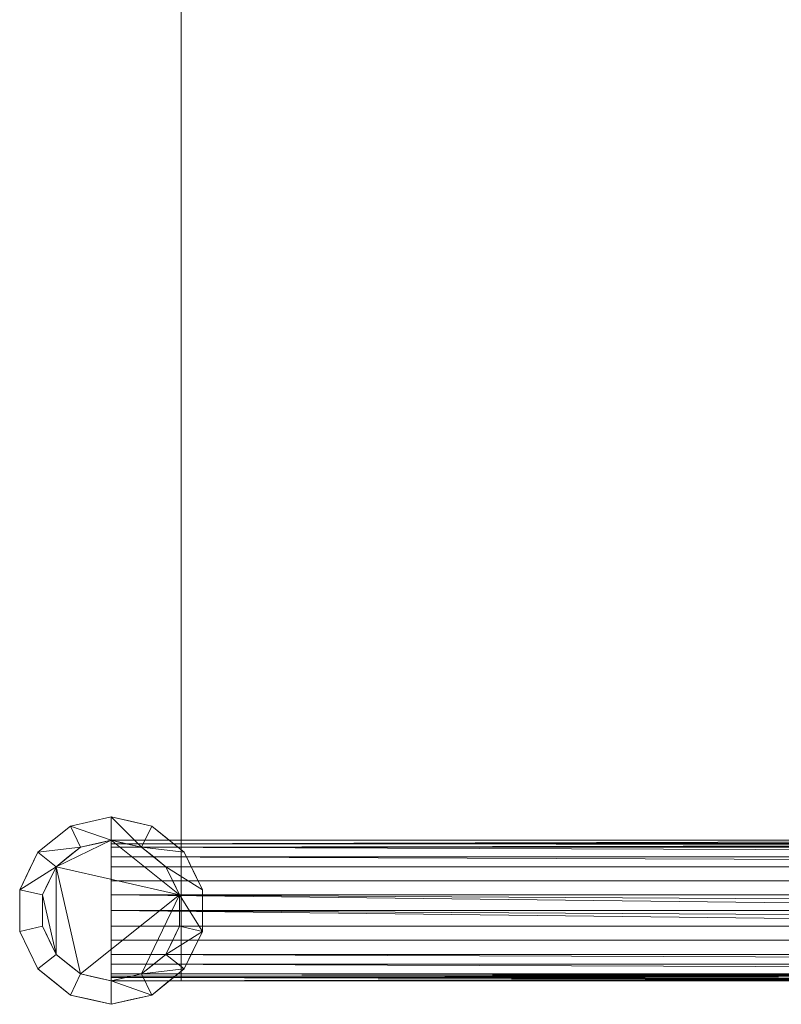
# Model space of a CAD drawing. Header units: inches. Extents: x -774 to 289, y -440 to 407.
# Tile 22 of 256: x 152 to 160, y -112 to -101. Entities that reach past the tile are written whole.
import ezdxf

# ---------------------------------------------------------------- set-up
doc = ezdxf.new("R2010")
doc.units = ezdxf.units.IN
doc.header["$MEASUREMENT"] = 0
doc.layers.add('L-SITE', color=91, linetype='Continuous', lineweight=9)

# ---------------------------------------------------------------- blocks, each defined once
blk = doc.blocks.new('Scaffolding - 84 x 30 x 96-328095-_3D_')
at = {"layer": 'L-SITE'}
mesh = blk.add_polyface(dxfattribs=at)
corners = [(40.25, -14.25, 96), (40.349, -14.684, 96), (40.627, -15.032, 96), (41.027, -15.225, 96), (41.473, -15.225, 96), (41.873, -15.032, 96), (42.151, -14.684, 96), (42.25, -14.25, 96), (42.151, -13.816, 96), (41.873, -13.468, 96), (41.473, -13.275, 96), (41.027, -13.275, 96), (40.627, -13.468, 96), (40.349, -13.816, 96), (40.5, -14.25, 96), (40.574, -13.925, 96), (40.782, -13.664, 96), (41.083, -13.519, 96), (41.417, -13.519, 96), (41.718, -13.664, 96), (41.926, -13.925, 96), (42, -14.25, 96), (41.926, -14.575, 96), (41.718, -14.836, 96), (41.417, -14.981, 96), (41.083, -14.981, 96), (40.782, -14.836, 96), (40.574, -14.575, 96), (40.25, 14.25, 96), (40.349, 13.816, 96), (40.627, 13.468, 96), (41.027, 13.275, 96), (41.473, 13.275, 96), (41.873, 13.468, 96), (42.151, 13.816, 96), (42.25, 14.25, 96), (42.151, 14.684, 96), (41.873, 15.032, 96), (41.473, 15.225, 96), (41.027, 15.225, 96), (40.627, 15.032, 96), (40.349, 14.684, 96), (40.5, 14.25, 96), (40.574, 14.575, 96), (40.782, 14.836, 96), (41.083, 14.981, 96), (41.417, 14.981, 96), (41.718, 14.836, 96), (41.926, 14.575, 96), (42, 14.25, 96), (41.926, 13.925, 96), (41.718, 13.664, 96), (41.417, 13.519, 96), (41.083, 13.519, 96), (40.782, 13.664, 96), (40.574, 13.925, 96), (-42.25, 14.25, 96), (-42.151, 13.816, 96), (-41.873, 13.468, 96), (-41.473, 13.275, 96), (-41.027, 13.275, 96), (-40.627, 13.468, 96), (-40.349, 13.816, 96), (-40.25, 14.25, 96), (-40.349, 14.684, 96), (-40.627, 15.032, 96), (-41.027, 15.225, 96), (-41.473, 15.225, 96), (-41.873, 15.032, 96), (-42.151, 14.684, 96), (-42, 14.25, 96), (-41.926, 14.575, 96), (-41.718, 14.836, 96), (-41.417, 14.981, 96), (-41.083, 14.981, 96), (-40.782, 14.836, 96), (-40.574, 14.575, 96), (-40.5, 14.25, 96), (-40.574, 13.925, 96), (-40.782, 13.664, 96), (-41.083, 13.519, 96), (-41.417, 13.519, 96), (-41.718, 13.664, 96), (-41.926, 13.925, 96), (-42.25, -14.25, 96), (-42.151, -14.684, 96), (-41.873, -15.032, 96), (-41.473, -15.225, 96), (-41.027, -15.225, 96), (-40.627, -15.032, 96), (-40.349, -14.684, 96), (-40.25, -14.25, 96), (-40.349, -13.816, 96), (-40.627, -13.468, 96), (-41.027, -13.275, 96), (-41.473, -13.275, 96), (-41.873, -13.468, 96), (-42.151, -13.816, 96), (-42, -14.25, 96), (-41.926, -13.925, 96), (-41.718, -13.664, 96), (-41.417, -13.519, 96), (-41.083, -13.519, 96), (-40.782, -13.664, 96), (-40.574, -13.925, 96), (-40.5, -14.25, 96), (-40.574, -14.575, 96), (-40.782, -14.836, 96), (-41.083, -14.981, 96), (-41.417, -14.981, 96), (-41.718, -14.836, 96), (-41.926, -14.575, 96)]
mesh.append_faces([[corners[k] for k in face] for face in [(6, 22, 5), (25, 3, 24), (26, 3, 25), (52, 32, 51), (62, 78, 61), (81, 59, 80), (82, 59, 81), (108, 88, 107)]], dxfattribs={"vtx0": -1, "vtx1": -1})
mesh.append_faces([[corners[k] for k in face] for face in [(23, 4, 5, 22), (4, 23, 24, 3), (22, 6, 7, 21), (21, 7, 8, 20), (9, 19, 20, 8), (10, 18, 19, 9), (0, 14, 15, 13), (14, 0, 1), (32, 52, 53, 31), (51, 32, 33, 50), (34, 49, 50, 33), (54, 30, 31, 53), (30, 54, 55, 29), (35, 48, 49, 34), (79, 60, 61, 78), (60, 79, 80, 59), (78, 62, 63, 77), (77, 63, 64, 76), (65, 75, 76, 64), (66, 74, 75, 65), (56, 70, 71, 69), (70, 56, 57), (88, 108, 109, 87), (107, 88, 89, 106), (90, 105, 106, 89), (110, 86, 87, 109), (86, 110, 111, 85), (91, 104, 105, 90)]], dxfattribs={"vtx0": -1, "vtx2": -1})
mesh.append_faces([[corners[k] for k in face] for face in [(48, 35, 36, 37), (104, 91, 92, 93)]], dxfattribs={"vtx0": -1, "vtx3": -1})
mesh.append_faces([[corners[k] for k in face] for face in [(45, 46, 39), (101, 102, 95)]], dxfattribs={"vtx1": -1, "vtx2": -1})
mesh.append_faces([[corners[k] for k in face] for face in [(2, 3, 26, 27), (27, 14, 1, 2), (17, 18, 10, 11), (11, 12, 16, 17), (12, 13, 15, 16), (55, 42, 28, 29), (41, 28, 42, 43), (47, 48, 37, 38), (46, 47, 38, 39), (40, 41, 43, 44), (39, 40, 44, 45), (58, 59, 82, 83), (83, 70, 57, 58), (73, 74, 66, 67), (67, 68, 72, 73), (68, 69, 71, 72), (111, 98, 84, 85), (97, 84, 98, 99), (103, 104, 93, 94), (102, 103, 94, 95), (96, 97, 99, 100), (95, 96, 100, 101)]], dxfattribs={"vtx1": -1, "vtx3": -1})
mesh = blk.add_polyface(dxfattribs=at)
corners = [(40.25, -14.25, 90), (40.349, -13.816, 90), (40.627, -13.468, 90), (41.027, -13.275, 90), (41.473, -13.275, 90), (41.873, -13.468, 90), (42.151, -13.816, 90), (42.25, -14.25, 90), (42.151, -14.684, 90), (41.873, -15.032, 90), (41.473, -15.225, 90), (41.027, -15.225, 90), (40.627, -15.032, 90), (40.349, -14.684, 90), (40.5, -14.25, 90), (40.574, -14.575, 90), (40.782, -14.836, 90), (41.083, -14.981, 90), (41.417, -14.981, 90), (41.718, -14.836, 90), (41.926, -14.575, 90), (42, -14.25, 90), (41.926, -13.925, 90), (41.718, -13.664, 90), (41.417, -13.519, 90), (41.083, -13.519, 90), (40.782, -13.664, 90), (40.574, -13.925, 90), (40.25, 14.25, 90), (40.349, 14.684, 90), (40.627, 15.032, 90), (41.027, 15.225, 90), (41.473, 15.225, 90), (41.873, 15.032, 90), (42.151, 14.684, 90), (42.25, 14.25, 90), (42.151, 13.816, 90), (41.873, 13.468, 90), (41.473, 13.275, 90), (41.027, 13.275, 90), (40.627, 13.468, 90), (40.349, 13.816, 90), (40.5, 14.25, 90), (40.574, 13.925, 90), (40.782, 13.664, 90), (41.083, 13.519, 90), (41.417, 13.519, 90), (41.718, 13.664, 90), (41.926, 13.925, 90), (42, 14.25, 90), (41.926, 14.575, 90), (41.718, 14.836, 90), (41.417, 14.981, 90), (41.083, 14.981, 90), (40.782, 14.836, 90), (40.574, 14.575, 90), (-42.25, 14.25, 90), (-42.151, 14.684, 90), (-41.873, 15.032, 90), (-41.473, 15.225, 90), (-41.027, 15.225, 90), (-40.627, 15.032, 90), (-40.349, 14.684, 90), (-40.25, 14.25, 90), (-40.349, 13.816, 90), (-40.627, 13.468, 90), (-41.027, 13.275, 90), (-41.473, 13.275, 90), (-41.873, 13.468, 90), (-42.151, 13.816, 90), (-42, 14.25, 90), (-41.926, 13.925, 90), (-41.718, 13.664, 90), (-41.417, 13.519, 90), (-41.083, 13.519, 90), (-40.782, 13.664, 90), (-40.574, 13.925, 90), (-40.5, 14.25, 90), (-40.574, 14.575, 90), (-40.782, 14.836, 90), (-41.083, 14.981, 90), (-41.417, 14.981, 90), (-41.718, 14.836, 90), (-41.926, 14.575, 90), (-42.25, -14.25, 90), (-42.151, -13.816, 90), (-41.873, -13.468, 90), (-41.473, -13.275, 90), (-41.027, -13.275, 90), (-40.627, -13.468, 90), (-40.349, -13.816, 90), (-40.25, -14.25, 90), (-40.349, -14.684, 90), (-40.627, -15.032, 90), (-41.027, -15.225, 90), (-41.473, -15.225, 90), (-41.873, -15.032, 90), (-42.151, -14.684, 90), (-42, -14.25, 90), (-41.926, -14.575, 90), (-41.718, -14.836, 90), (-41.417, -14.981, 90), (-41.083, -14.981, 90), (-40.782, -14.836, 90), (-40.574, -14.575, 90), (-40.5, -14.25, 90), (-40.574, -13.925, 90), (-40.782, -13.664, 90), (-41.083, -13.519, 90), (-41.417, -13.519, 90), (-41.718, -13.664, 90), (-41.926, -13.925, 90)]
mesh.append_faces([[corners[k] for k in face] for face in [(24, 4, 23), (34, 50, 33), (53, 31, 52), (54, 31, 53), (80, 60, 79), (90, 106, 89), (109, 87, 108), (110, 87, 109)]], dxfattribs={"vtx0": -1, "vtx1": -1})
mesh.append_faces([[corners[k] for k in face] for face in [(4, 24, 25, 3), (23, 4, 5, 22), (6, 21, 22, 5), (26, 2, 3, 25), (2, 26, 27, 1), (7, 20, 21, 6), (51, 32, 33, 50), (32, 51, 52, 31), (50, 34, 35, 49), (49, 35, 36, 48), (37, 47, 48, 36), (38, 46, 47, 37), (28, 42, 43, 41), (42, 28, 29), (60, 80, 81, 59), (79, 60, 61, 78), (62, 77, 78, 61), (82, 58, 59, 81), (58, 82, 83, 57), (63, 76, 77, 62), (107, 88, 89, 106), (88, 107, 108, 87), (106, 90, 91, 105), (105, 91, 92, 104), (93, 103, 104, 92), (94, 102, 103, 93), (84, 98, 99, 97), (98, 84, 85)]], dxfattribs={"vtx0": -1, "vtx2": -1})
mesh.append_faces([[corners[k] for k in face] for face in [(20, 7, 8, 9), (76, 63, 64, 65)]], dxfattribs={"vtx0": -1, "vtx3": -1})
mesh.append_faces([[corners[k] for k in face] for face in [(17, 18, 11), (73, 74, 67)]], dxfattribs={"vtx1": -1, "vtx2": -1})
mesh.append_faces([[corners[k] for k in face] for face in [(27, 14, 0, 1), (13, 0, 14, 15), (19, 20, 9, 10), (18, 19, 10, 11), (12, 13, 15, 16), (11, 12, 16, 17), (30, 31, 54, 55), (55, 42, 29, 30), (45, 46, 38, 39), (39, 40, 44, 45), (40, 41, 43, 44), (83, 70, 56, 57), (69, 56, 70, 71), (75, 76, 65, 66), (74, 75, 66, 67), (68, 69, 71, 72), (67, 68, 72, 73), (86, 87, 110, 111), (111, 98, 85, 86), (101, 102, 94, 95), (95, 96, 100, 101), (96, 97, 99, 100)]], dxfattribs={"vtx1": -1, "vtx3": -1})
mesh = blk.add_polyface(dxfattribs=at)
corners = [(-42.25, 14.25, 96), (-42.151, 14.684, 96), (-41.873, 15.032, 96), (-41.473, 15.225, 96), (-41.027, 15.225, 96), (-40.627, 15.032, 96), (-40.349, 14.684, 96), (-40.25, 14.25, 96), (-40.25, 14.25, 90), (-40.349, 14.684, 90), (-40.627, 15.032, 90), (-41.027, 15.225, 90), (-41.473, 15.225, 90), (-41.873, 15.032, 90), (-42.151, 14.684, 90), (-42.25, 14.25, 90), (-40.3, 14.467, 90), (-40.3, 14.467, 96), (-40.488, 14.858, 96), (-40.488, 14.858, 90), (-40.827, 15.128, 96), (-40.827, 15.128, 90), (-41.25, 15.225, 96), (-41.25, 15.225, 90), (-41.673, 15.128, 96), (-41.673, 15.128, 90), (-42.012, 14.858, 96), (-42.012, 14.858, 90), (-42.206, 14.445, 96), (-42.2, 14.467, 90)]
mesh.append_faces([[corners[k] for k in face] for face in [(1, 29, 28), (15, 28, 29), (29, 1, 14)]], dxfattribs={"vtx0": -1, "vtx1": -1})
mesh.append_faces([[corners[k] for k in face] for face in [(18, 19, 10, 5), (20, 21, 11, 4), (5, 10, 21, 20), (6, 9, 19, 18), (24, 25, 13, 2), (14, 1, 26, 27), (25, 24, 3, 12), (2, 13, 27, 26), (12, 3, 22)]], dxfattribs={"vtx0": -1, "vtx2": -1})
mesh.append_faces([[corners[k] for k in face] for face in [(11, 23, 4)]], dxfattribs={"vtx1": -1, "vtx2": -1})
mesh.append_faces([[corners[k] for k in face] for face in [(6, 17, 16, 9), (23, 12, 22, 4)]], dxfattribs={"vtx1": -1, "vtx3": -1})
mesh.append_faces([[corners[k] for k in face] for face in [(15, 0, 28)]], dxfattribs={"vtx2": -1})
mesh.append_faces([[corners[k] for k in face] for face in [(17, 7, 8, 16)]], dxfattribs={"vtx3": -1})
mesh = blk.add_polyface(dxfattribs=at)
corners = [(-42, -14.25), (-41.926, -13.925), (-41.718, -13.664), (-41.417, -13.519), (-41.083, -13.519), (-40.782, -13.664), (-40.574, -13.925), (-40.5, -14.25), (-40.574, -14.575), (-40.782, -14.836), (-41.083, -14.981), (-41.417, -14.981), (-41.718, -14.836), (-41.926, -14.575), (-42, 14.25), (-41.926, 14.575), (-41.718, 14.836), (-41.417, 14.981), (-41.083, 14.981), (-40.782, 14.836), (-40.574, 14.575), (-40.5, 14.25), (-40.574, 13.925), (-40.782, 13.664), (-41.083, 13.519), (-41.417, 13.519), (-41.718, 13.664), (-41.926, 13.925)]
mesh.append_faces([[corners[k] for k in face] for face in [(11, 9, 10)]], dxfattribs={"vtx0": -1})
mesh.append_faces([[corners[k] for k in face] for face in [(15, 24, 27, 14)]], dxfattribs={"vtx0": -1, "vtx1": -1})
mesh.append_faces([[corners[k] for k in face] for face in [(0, 3, 9, 11)]], dxfattribs={"vtx0": -1, "vtx1": -1, "vtx2": -1, "vtx3": -1})
mesh.append_faces([[corners[k] for k in face] for face in [(19, 24, 15, 16)]], dxfattribs={"vtx0": -1, "vtx1": -1, "vtx3": -1})
mesh.append_faces([[corners[k] for k in face] for face in [(3, 5, 6, 9)]], dxfattribs={"vtx0": -1, "vtx2": -1, "vtx3": -1})
mesh.append_faces([[corners[k] for k in face] for face in [(4, 5, 3), (2, 3, 0, 1), (26, 27, 24, 25)]], dxfattribs={"vtx1": -1})
mesh.append_faces([[corners[k] for k in face] for face in [(12, 13, 0, 11), (22, 23, 24, 21)]], dxfattribs={"vtx2": -1})
mesh.append_faces([[corners[k] for k in face] for face in [(19, 20, 21, 24)]], dxfattribs={"vtx2": -1, "vtx3": -1})
mesh.append_faces([[corners[k] for k in face] for face in [(6, 7, 8, 9), (16, 17, 18, 19)]], dxfattribs={"vtx3": -1})
mesh = blk.add_polyface(dxfattribs=at)
corners = [(-42, 14.25, 96), (-41.926, 14.575, 96), (-41.718, 14.836, 96), (-41.417, 14.981, 96), (-41.083, 14.981, 96), (-40.782, 14.836, 96), (-40.574, 14.575, 96), (-40.5, 14.25, 96), (-40.5, 14.25), (-40.574, 14.575), (-40.782, 14.836), (-41.083, 14.981), (-41.417, 14.981), (-41.718, 14.836), (-41.926, 14.575), (-42, 14.25), (-40.529, 14.377), (-40.537, 14.413, 96), (-40.678, 14.706, 96), (-40.678, 14.706), (-40.933, 14.909, 96), (-40.933, 14.909), (-41.25, 14.981, 96), (-41.25, 14.981), (-41.567, 14.909, 96), (-41.567, 14.909), (-41.822, 14.706, 96), (-41.822, 14.706), (-41.971, 14.377, 96), (-41.963, 14.413)]
mesh.append_faces([[corners[k] for k in face] for face in [(1, 29, 28), (9, 17, 16), (15, 28, 29)]], dxfattribs={"vtx0": -1, "vtx1": -1})
mesh.append_faces([[corners[k] for k in face] for face in [(18, 19, 10, 5), (20, 21, 11, 4), (19, 18, 6, 9), (5, 10, 21, 20), (24, 25, 13, 2), (27, 26, 2, 13), (26, 27, 14, 1), (25, 24, 3, 12), (12, 3, 22)]], dxfattribs={"vtx0": -1, "vtx2": -1})
mesh.append_faces([[corners[k] for k in face] for face in [(6, 17, 9), (17, 7, 16), (14, 29, 1), (11, 23, 4)]], dxfattribs={"vtx1": -1, "vtx2": -1})
mesh.append_faces([[corners[k] for k in face] for face in [(23, 12, 22, 4)]], dxfattribs={"vtx1": -1, "vtx3": -1})
mesh.append_faces([[corners[k] for k in face] for face in [(7, 8, 16), (15, 0, 28)]], dxfattribs={"vtx2": -1})
mesh = blk.add_polyface(dxfattribs=at)
corners = [(-42, -14.25, 96), (-41.926, -14.575, 96), (-41.718, -14.836, 96), (-41.417, -14.981, 96), (-41.083, -14.981, 96), (-40.782, -14.836, 96), (-40.574, -14.575, 96), (-40.5, -14.25, 96), (-40.574, -13.925, 96), (-40.782, -13.664, 96), (-41.083, -13.519, 96), (-41.417, -13.519, 96), (-41.718, -13.664, 96), (-41.926, -13.925, 96), (-42, 14.25, 96), (-41.926, 13.925, 96), (-41.718, 13.664, 96), (-41.417, 13.519, 96), (-41.083, 13.519, 96), (-40.782, 13.664, 96), (-40.574, 13.925, 96), (-40.5, 14.25, 96), (-40.574, 14.575, 96), (-40.782, 14.836, 96), (-41.083, 14.981, 96), (-41.417, 14.981, 96), (-41.718, 14.836, 96), (-41.926, 14.575, 96)]
mesh.append_faces([[corners[k] for k in face] for face in [(9, 7, 8), (23, 21, 22)]], dxfattribs={"vtx0": -1})
mesh.append_faces([[corners[k] for k in face] for face in [(5, 11, 3, 4), (15, 18, 27, 14)]], dxfattribs={"vtx0": -1, "vtx1": -1})
mesh.append_faces([[corners[k] for k in face] for face in [(18, 21, 23, 27)]], dxfattribs={"vtx0": -1, "vtx1": -1, "vtx2": -1, "vtx3": -1})
mesh.append_faces([[corners[k] for k in face] for face in [(11, 2, 3), (12, 1, 2, 11)]], dxfattribs={"vtx0": -1, "vtx2": -1})
mesh.append_faces([[corners[k] for k in face] for face in [(7, 9, 10, 11)]], dxfattribs={"vtx0": -1, "vtx3": -1})
mesh.append_faces([[corners[k] for k in face] for face in [(25, 26, 24)]], dxfattribs={"vtx1": -1})
mesh.append_faces([[corners[k] for k in face] for face in [(23, 24, 26, 27)]], dxfattribs={"vtx1": -1, "vtx3": -1})
mesh.append_faces([[corners[k] for k in face] for face in [(13, 0, 1, 12), (16, 17, 18, 15)]], dxfattribs={"vtx2": -1})
mesh.append_faces([[corners[k] for k in face] for face in [(5, 6, 7, 11)]], dxfattribs={"vtx2": -1, "vtx3": -1})
mesh.append_faces([[corners[k] for k in face] for face in [(18, 19, 20, 21)]], dxfattribs={"vtx3": -1})
mesh = blk.add_polyface(dxfattribs=at)
corners = [(-40.5, 14.25, 96), (-40.574, 14.575, 96), (-40.782, 14.836, 96), (-41.083, 14.981, 96), (-41.417, 14.981, 96), (-41.718, 14.836, 96), (-41.926, 14.575, 96), (-42, 14.25, 96), (-42, 14.25, 90), (-41.926, 14.575, 90), (-41.718, 14.836, 90), (-41.417, 14.981, 90), (-41.083, 14.981, 90), (-40.782, 14.836, 90), (-40.574, 14.575, 90), (-40.5, 14.25, 90), (-41.971, 14.377, 90), (-41.963, 14.413, 96), (-41.822, 14.706, 96), (-41.822, 14.706, 90), (-41.567, 14.909, 96), (-41.567, 14.909, 90), (-41.25, 14.981, 90), (-41.25, 14.981, 96), (-40.933, 14.909, 96), (-40.933, 14.909, 90), (-40.678, 14.706, 96), (-40.678, 14.706, 90), (-40.529, 14.377, 96), (-40.537, 14.413, 90)]
mesh.append_faces([[corners[k] for k in face] for face in [(23, 22, 12, 3), (6, 9, 19, 18), (5, 10, 21, 20), (11, 4, 20, 21), (18, 19, 10, 5), (3, 12, 25, 24), (14, 1, 26, 27), (2, 13, 27, 26), (13, 2, 24, 25), (17, 16, 9), (22, 23, 4, 11)]], dxfattribs={"vtx0": -1, "vtx2": -1})
mesh.append_faces([[corners[k] for k in face] for face in [(8, 16, 7)]], dxfattribs={"vtx1": -1})
mesh.append_faces([[corners[k] for k in face] for face in [(6, 17, 9), (17, 7, 16), (14, 29, 1), (29, 15, 28), (28, 1, 29)]], dxfattribs={"vtx1": -1, "vtx2": -1})
mesh.append_faces([[corners[k] for k in face] for face in [(15, 0, 28)]], dxfattribs={"vtx2": -1})
mesh = blk.add_polyface(dxfattribs=at)
corners = [(-40.25, 14.25, 96), (-40.349, 13.816, 96), (-40.627, 13.468, 96), (-41.027, 13.275, 96), (-41.473, 13.275, 96), (-41.873, 13.468, 96), (-42.151, 13.816, 96), (-42.25, 14.25, 96), (-42.25, 14.25, 90), (-42.151, 13.816, 90), (-41.873, 13.468, 90), (-41.473, 13.275, 90), (-41.027, 13.275, 90), (-40.627, 13.468, 90), (-40.349, 13.816, 90), (-40.25, 14.25, 90), (-42.206, 14.055, 90), (-42.2, 14.033, 96), (-41.673, 13.372, 96), (-41.673, 13.372, 90), (-42.012, 13.642, 96), (-42.012, 13.642, 90), (-41.25, 13.275, 96), (-41.25, 13.275, 90), (-40.827, 13.372, 96), (-40.827, 13.372, 90), (-40.294, 14.055, 96), (-40.3, 14.033, 90), (-40.488, 13.642, 96), (-40.488, 13.642, 90)]
mesh.append_faces([[corners[k] for k in face] for face in [(17, 9, 6), (9, 17, 16), (1, 27, 26), (27, 1, 14)]], dxfattribs={"vtx0": -1, "vtx1": -1})
mesh.append_faces([[corners[k] for k in face] for face in [(10, 5, 20, 21), (12, 3, 22, 23), (21, 20, 6, 9), (16, 17, 7), (13, 2, 24), (23, 22, 4, 11), (26, 27, 15), (11, 4, 18), (28, 29, 14, 1), (3, 12, 25), (29, 28, 2, 13)]], dxfattribs={"vtx0": -1, "vtx2": -1})
mesh.append_faces([[corners[k] for k in face] for face in [(10, 19, 5)]], dxfattribs={"vtx1": -1, "vtx2": -1})
mesh.append_faces([[corners[k] for k in face] for face in [(19, 11, 18, 5), (24, 3, 25, 13)]], dxfattribs={"vtx1": -1, "vtx3": -1})
mesh.append_faces([[corners[k] for k in face] for face in [(7, 8, 16), (15, 0, 26)]], dxfattribs={"vtx2": -1})
mesh = blk.add_polyface(dxfattribs=at)
corners = [(-40.5, 14.25, 96), (-40.574, 13.925, 96), (-40.782, 13.664, 96), (-41.083, 13.519, 96), (-41.417, 13.519, 96), (-41.718, 13.664, 96), (-41.926, 13.925, 96), (-42, 14.25, 96), (-42, 14.25), (-41.926, 13.925), (-41.718, 13.664), (-41.417, 13.519), (-41.083, 13.519), (-40.782, 13.664), (-40.574, 13.925), (-40.5, 14.25), (-41.971, 14.123), (-41.963, 14.087, 96), (-41.822, 13.794, 96), (-41.822, 13.794), (-41.567, 13.591, 96), (-41.567, 13.591), (-41.25, 13.519, 96), (-41.25, 13.519), (-40.933, 13.591, 96), (-40.933, 13.591), (-40.678, 13.794, 96), (-40.678, 13.794), (-40.529, 14.123, 96), (-40.537, 14.087)]
mesh.append_faces([[corners[k] for k in face] for face in [(1, 29, 28), (9, 17, 16), (15, 28, 29)]], dxfattribs={"vtx0": -1, "vtx1": -1})
mesh.append_faces([[corners[k] for k in face] for face in [(18, 19, 10, 5), (20, 21, 11, 4), (19, 18, 6, 9), (5, 10, 21, 20), (24, 25, 13, 2), (27, 26, 2, 13), (26, 27, 14, 1), (25, 24, 3, 12), (12, 3, 22)]], dxfattribs={"vtx0": -1, "vtx2": -1})
mesh.append_faces([[corners[k] for k in face] for face in [(6, 17, 9), (17, 7, 16), (14, 29, 1), (11, 23, 4)]], dxfattribs={"vtx1": -1, "vtx2": -1})
mesh.append_faces([[corners[k] for k in face] for face in [(23, 12, 22, 4)]], dxfattribs={"vtx1": -1, "vtx3": -1})
mesh.append_faces([[corners[k] for k in face] for face in [(7, 8, 16), (15, 0, 28)]], dxfattribs={"vtx2": -1})
mesh = blk.add_polyface(dxfattribs=at)
corners = [(-40.5, -14.25, 18), (-40.574, -14.25, 17.675), (-40.782, -14.25, 17.414), (-41.083, -14.25, 17.269), (-41.417, -14.25, 17.269), (-41.718, -14.25, 17.414), (-41.926, -14.25, 17.675), (-42, -14.25, 18), (-42, 14.25, 18), (-41.926, 14.25, 17.675), (-41.718, 14.25, 17.414), (-41.417, 14.25, 17.269), (-41.083, 14.25, 17.269), (-40.782, 14.25, 17.414), (-40.574, 14.25, 17.675), (-40.5, 14.25, 18), (-41.951, 14.25, 17.787), (-41.963, -14.25, 17.837), (-41.822, -14.25, 17.544), (-41.822, 14.25, 17.544), (-41.567, -14.25, 17.341), (-41.567, 14.25, 17.341), (-41.25, -14.25, 17.269), (-41.25, 14.25, 17.269), (-40.933, -14.25, 17.341), (-40.933, 14.25, 17.341), (-40.678, -14.25, 17.544), (-40.678, 14.25, 17.544), (-40.549, -14.25, 17.787), (-40.537, 14.25, 17.837)]
mesh.append_faces([[corners[k] for k in face] for face in [(8, 17, 7)]], dxfattribs={"vtx0": -1})
mesh.append_faces([[corners[k] for k in face] for face in [(1, 14, 28)]], dxfattribs={"vtx0": -1, "vtx1": -1})
mesh.append_faces([[corners[k] for k in face] for face in [(10, 5, 18, 19), (11, 4, 20, 21), (6, 16, 9), (6, 9, 19, 18), (12, 3, 22, 23), (16, 6, 17), (13, 2, 24, 25), (2, 13, 27, 26), (14, 1, 26, 27), (3, 12, 25, 24), (5, 10, 21, 20), (4, 11, 23, 22), (28, 14, 29)]], dxfattribs={"vtx0": -1, "vtx2": -1})
mesh.append_faces([[corners[k] for k in face] for face in [(15, 0, 29)]], dxfattribs={"vtx1": -1})
mesh.append_faces([[corners[k] for k in face] for face in [(8, 16, 17), (0, 28, 29)]], dxfattribs={"vtx1": -1, "vtx2": -1})
mesh = blk.add_polyface(dxfattribs=at)
corners = [(-42, -14.25, 18), (-41.926, -14.25, 18.325), (-41.718, -14.25, 18.586), (-41.417, -14.25, 18.731), (-41.083, -14.25, 18.731), (-40.782, -14.25, 18.586), (-40.574, -14.25, 18.325), (-40.5, -14.25, 18), (-40.5, 14.25, 18), (-40.574, 14.25, 18.325), (-40.782, 14.25, 18.586), (-41.083, 14.25, 18.731), (-41.417, 14.25, 18.731), (-41.718, 14.25, 18.586), (-41.926, 14.25, 18.325), (-42, 14.25, 18), (-40.549, -14.25, 18.213), (-40.537, 14.25, 18.163), (-40.678, -14.25, 18.456), (-40.678, 14.25, 18.456), (-40.933, -14.25, 18.659), (-40.933, 14.25, 18.659), (-41.25, -14.25, 18.731), (-41.25, 14.25, 18.731), (-41.567, -14.25, 18.659), (-41.567, 14.25, 18.659), (-41.822, -14.25, 18.456), (-41.822, 14.25, 18.456), (-41.951, -14.25, 18.213), (-41.963, 14.25, 18.163)]
mesh.append_faces([[corners[k] for k in face] for face in [(17, 7, 8)]], dxfattribs={"vtx0": -1})
mesh.append_faces([[corners[k] for k in face] for face in [(9, 16, 17), (1, 14, 28), (7, 17, 16)]], dxfattribs={"vtx0": -1, "vtx1": -1})
mesh.append_faces([[corners[k] for k in face] for face in [(10, 5, 18, 19), (28, 14, 29), (11, 4, 20, 21), (19, 18, 6, 9), (9, 6, 16), (12, 3, 22, 23), (13, 2, 24, 25), (27, 26, 2, 13), (14, 1, 26, 27), (25, 24, 3, 12), (21, 20, 5, 10), (23, 22, 4, 11)]], dxfattribs={"vtx0": -1, "vtx2": -1})
mesh.append_faces([[corners[k] for k in face] for face in [(15, 0, 29)]], dxfattribs={"vtx1": -1})
mesh.append_faces([[corners[k] for k in face] for face in [(0, 28, 29)]], dxfattribs={"vtx1": -1, "vtx2": -1})
mesh = blk.add_polyface(dxfattribs=at)
corners = [(-42, 14.25, 18), (-41.926, 14.25, 18.325), (-41.718, 14.25, 18.586), (-41.417, 14.25, 18.731), (-41.083, 14.25, 18.731), (-40.782, 14.25, 18.586), (-40.574, 14.25, 18.325), (-40.5, 14.25, 18), (-40.574, 14.25, 17.675), (-40.782, 14.25, 17.414), (-41.083, 14.25, 17.269), (-41.417, 14.25, 17.269), (-41.718, 14.25, 17.414), (-41.926, 14.25, 17.675), (-42, 14.25, 88.25), (-41.926, 14.25, 88.575), (-41.718, 14.25, 88.836), (-41.417, 14.25, 88.981), (-41.083, 14.25, 88.981), (-40.782, 14.25, 88.836), (-40.574, 14.25, 88.575), (-40.5, 14.25, 88.25), (-40.574, 14.25, 87.925), (-40.782, 14.25, 87.664), (-41.083, 14.25, 87.519), (-41.417, 14.25, 87.519), (-41.718, 14.25, 87.664), (-41.926, 14.25, 87.925)]
mesh.append_faces([[corners[k] for k in face] for face in [(23, 20, 21, 22)]], dxfattribs={"vtx0": -1})
mesh.append_faces([[corners[k] for k in face] for face in [(8, 4, 7), (0, 3, 13), (25, 18, 23, 24)]], dxfattribs={"vtx0": -1, "vtx1": -1})
mesh.append_faces([[corners[k] for k in face] for face in [(14, 15, 27)]], dxfattribs={"vtx1": -1})
mesh.append_faces([[corners[k] for k in face] for face in [(8, 9, 12, 4), (17, 18, 25, 15)]], dxfattribs={"vtx1": -1, "vtx2": -1, "vtx3": -1})
mesh.append_faces([[corners[k] for k in face] for face in [(3, 4, 12, 13)]], dxfattribs={"vtx1": -1, "vtx3": -1})
mesh.append_faces([[corners[k] for k in face] for face in [(1, 2, 3, 0), (15, 16, 17)]], dxfattribs={"vtx2": -1})
mesh.append_faces([[corners[k] for k in face] for face in [(18, 19, 20, 23), (25, 26, 27, 15)]], dxfattribs={"vtx2": -1, "vtx3": -1})
mesh.append_faces([[corners[k] for k in face] for face in [(4, 5, 6, 7), (9, 10, 11, 12)]], dxfattribs={"vtx3": -1})
mesh = blk.add_polyface(dxfattribs=at)
corners = [(-40.5, -14.25, 88.25), (-40.574, -14.25, 87.925), (-40.782, -14.25, 87.664), (-41.083, -14.25, 87.519), (-41.417, -14.25, 87.519), (-41.718, -14.25, 87.664), (-41.926, -14.25, 87.925), (-42, -14.25, 88.25), (-42, 14.25, 88.25), (-41.926, 14.25, 87.925), (-41.718, 14.25, 87.664), (-41.417, 14.25, 87.519), (-41.083, 14.25, 87.519), (-40.782, 14.25, 87.664), (-40.574, 14.25, 87.925), (-40.5, 14.25, 88.25), (-41.951, 14.25, 88.037), (-41.963, -14.25, 88.087), (-41.822, -14.25, 87.794), (-41.822, 14.25, 87.794), (-41.567, -14.25, 87.591), (-41.567, 14.25, 87.591), (-41.25, -14.25, 87.519), (-41.25, 14.25, 87.519), (-40.933, -14.25, 87.591), (-40.933, 14.25, 87.591), (-40.678, -14.25, 87.794), (-40.678, 14.25, 87.794), (-40.549, -14.25, 88.037), (-40.537, 14.25, 88.087)]
mesh.append_faces([[corners[k] for k in face] for face in [(0, 29, 15)]], dxfattribs={"vtx0": -1})
mesh.append_faces([[corners[k] for k in face] for face in [(9, 6, 16), (1, 14, 28)]], dxfattribs={"vtx0": -1, "vtx1": -1})
mesh.append_faces([[corners[k] for k in face] for face in [(28, 14, 29), (20, 21, 11, 4), (16, 6, 17), (6, 9, 19), (5, 10, 21, 20), (10, 5, 18), (24, 25, 13, 2), (25, 24, 3, 12), (14, 1, 26), (2, 13, 27), (12, 3, 22)]], dxfattribs={"vtx0": -1, "vtx2": -1})
mesh.append_faces([[corners[k] for k in face] for face in [(7, 8, 17)]], dxfattribs={"vtx1": -1})
mesh.append_faces([[corners[k] for k in face] for face in [(8, 16, 17), (11, 23, 4), (0, 28, 29)]], dxfattribs={"vtx1": -1, "vtx2": -1})
mesh.append_faces([[corners[k] for k in face] for face in [(19, 10, 18, 6), (23, 12, 22, 4), (26, 2, 27, 14)]], dxfattribs={"vtx1": -1, "vtx3": -1})
mesh = blk.add_polyface(dxfattribs=at)
corners = [(-42, -14.25, 88.25), (-41.926, -14.25, 88.575), (-41.718, -14.25, 88.836), (-41.417, -14.25, 88.981), (-41.083, -14.25, 88.981), (-40.782, -14.25, 88.836), (-40.574, -14.25, 88.575), (-40.5, -14.25, 88.25), (-40.5, 14.25, 88.25), (-40.574, 14.25, 88.575), (-40.782, 14.25, 88.836), (-41.083, 14.25, 88.981), (-41.417, 14.25, 88.981), (-41.718, 14.25, 88.836), (-41.926, 14.25, 88.575), (-42, 14.25, 88.25), (-40.549, -14.25, 88.463), (-40.537, 14.25, 88.413), (-40.678, -14.25, 88.706), (-40.678, 14.25, 88.706), (-40.933, -14.25, 88.909), (-40.933, 14.25, 88.909), (-41.25, -14.25, 88.981), (-41.25, 14.25, 88.981), (-41.567, -14.25, 88.909), (-41.567, 14.25, 88.909), (-41.822, -14.25, 88.706), (-41.822, 14.25, 88.706), (-41.951, -14.25, 88.463), (-41.963, 14.25, 88.413)]
mesh.append_faces([[corners[k] for k in face] for face in [(17, 7, 8), (0, 29, 15)]], dxfattribs={"vtx0": -1})
mesh.append_faces([[corners[k] for k in face] for face in [(9, 16, 17), (7, 17, 16), (1, 14, 28)]], dxfattribs={"vtx0": -1, "vtx1": -1})
mesh.append_faces([[corners[k] for k in face] for face in [(18, 19, 10, 5), (28, 14, 29), (20, 21, 11, 4), (6, 9, 19, 18), (5, 10, 21, 20), (9, 6, 16), (22, 23, 12, 3), (24, 25, 13, 2), (14, 1, 26, 27), (25, 24, 3, 12), (2, 13, 27, 26), (23, 22, 4, 11)]], dxfattribs={"vtx0": -1, "vtx2": -1})
mesh.append_faces([[corners[k] for k in face] for face in [(0, 28, 29)]], dxfattribs={"vtx1": -1, "vtx2": -1})
mesh = blk.add_polyface(dxfattribs=at)
corners = [(-42, 14.25, 53.125), (-41.926, 14.25, 53.45), (-41.718, 14.25, 53.711), (-41.417, 14.25, 53.856), (-41.083, 14.25, 53.856), (-40.782, 14.25, 53.711), (-40.574, 14.25, 53.45), (-40.5, 14.25, 53.125), (-40.574, 14.25, 52.8), (-40.782, 14.25, 52.539), (-41.083, 14.25, 52.394), (-41.417, 14.25, 52.394), (-41.718, 14.25, 52.539), (-41.926, 14.25, 52.8)]
mesh.append_faces([[corners[k] for k in face] for face in [(8, 6, 7), (1, 13, 0)]], dxfattribs={"vtx0": -1})
mesh.append_faces([[corners[k] for k in face] for face in [(1, 4, 9, 13)]], dxfattribs={"vtx0": -1, "vtx1": -1, "vtx2": -1, "vtx3": -1})
mesh.append_faces([[corners[k] for k in face] for face in [(4, 8, 9)]], dxfattribs={"vtx0": -1, "vtx2": -1})
mesh.append_faces([[corners[k] for k in face] for face in [(3, 4, 1, 2)]], dxfattribs={"vtx1": -1})
mesh.append_faces([[corners[k] for k in face] for face in [(11, 12, 13)]], dxfattribs={"vtx2": -1})
mesh.append_faces([[corners[k] for k in face] for face in [(4, 5, 6, 8), (9, 10, 11, 13)]], dxfattribs={"vtx2": -1, "vtx3": -1})
mesh = blk.add_polyface(dxfattribs=at)
corners = [(-40.5, 0, 53.125), (-40.574, 0, 52.8), (-40.782, 0, 52.539), (-41.083, 0, 52.394), (-41.417, 0, 52.394), (-41.718, 0, 52.539), (-41.926, 0, 52.8), (-42, 0, 53.125), (-42, 14.25, 53.125), (-41.926, 14.25, 52.8), (-41.718, 14.25, 52.539), (-41.417, 14.25, 52.394), (-41.083, 14.25, 52.394), (-40.782, 14.25, 52.539), (-40.574, 14.25, 52.8), (-40.5, 14.25, 53.125), (-41.951, 14.25, 52.912), (-41.963, 0, 52.962), (-41.822, 0, 52.669), (-41.822, 14.25, 52.669), (-41.567, 0, 52.466), (-41.567, 14.25, 52.466), (-41.25, 0, 52.394), (-41.25, 14.25, 52.394), (-40.933, 0, 52.466), (-40.933, 14.25, 52.466), (-40.678, 0, 52.669), (-40.678, 14.25, 52.669), (-40.549, 0, 52.912), (-40.537, 14.25, 52.962)]
mesh.append_faces([[corners[k] for k in face] for face in [(0, 29, 15)]], dxfattribs={"vtx0": -1})
mesh.append_faces([[corners[k] for k in face] for face in [(9, 6, 16), (1, 14, 28)]], dxfattribs={"vtx0": -1, "vtx1": -1})
mesh.append_faces([[corners[k] for k in face] for face in [(18, 19, 10, 5), (28, 14, 29), (20, 21, 11, 4), (16, 6, 17), (19, 18, 6, 9), (5, 10, 21, 20), (24, 25, 13, 2), (27, 26, 2, 13), (26, 27, 14, 1), (25, 24, 3, 12), (12, 3, 22)]], dxfattribs={"vtx0": -1, "vtx2": -1})
mesh.append_faces([[corners[k] for k in face] for face in [(7, 8, 17)]], dxfattribs={"vtx1": -1})
mesh.append_faces([[corners[k] for k in face] for face in [(8, 16, 17), (11, 23, 4), (0, 28, 29)]], dxfattribs={"vtx1": -1, "vtx2": -1})
mesh.append_faces([[corners[k] for k in face] for face in [(23, 12, 22, 4)]], dxfattribs={"vtx1": -1, "vtx3": -1})
mesh = blk.add_polyface(dxfattribs=at)
corners = [(-42, 0, 53.125), (-41.926, 0, 53.45), (-41.718, 0, 53.711), (-41.417, 0, 53.856), (-41.083, 0, 53.856), (-40.782, 0, 53.711), (-40.574, 0, 53.45), (-40.5, 0, 53.125), (-40.5, 14.25, 53.125), (-40.574, 14.25, 53.45), (-40.782, 14.25, 53.711), (-41.083, 14.25, 53.856), (-41.417, 14.25, 53.856), (-41.718, 14.25, 53.711), (-41.926, 14.25, 53.45), (-42, 14.25, 53.125), (-40.537, 14.25, 53.288), (-40.537, 0, 53.288), (-40.678, 0, 53.581), (-40.678, 14.25, 53.581), (-40.933, 0, 53.784), (-40.933, 14.25, 53.784), (-41.25, 0, 53.856), (-41.25, 14.25, 53.856), (-41.567, 0, 53.784), (-41.567, 14.25, 53.784), (-41.822, 0, 53.581), (-41.822, 14.25, 53.581), (-41.951, 0, 53.338), (-41.963, 14.25, 53.288)]
mesh.append_faces([[corners[k] for k in face] for face in [(0, 29, 15)]], dxfattribs={"vtx0": -1})
mesh.append_faces([[corners[k] for k in face] for face in [(1, 14, 28)]], dxfattribs={"vtx0": -1, "vtx1": -1})
mesh.append_faces([[corners[k] for k in face] for face in [(18, 19, 10, 5), (28, 14, 29), (20, 21, 11, 4), (17, 16, 9, 6), (6, 9, 19, 18), (5, 10, 21, 20), (22, 23, 12, 3), (24, 25, 13, 2), (14, 1, 26, 27), (25, 24, 3, 12), (2, 13, 27, 26), (23, 22, 4, 11)]], dxfattribs={"vtx0": -1, "vtx2": -1})
mesh.append_faces([[corners[k] for k in face] for face in [(0, 28, 29)]], dxfattribs={"vtx1": -1, "vtx2": -1})
mesh.append_faces([[corners[k] for k in face] for face in [(17, 7, 8, 16)]], dxfattribs={"vtx3": -1})
mesh = blk.add_polyface(dxfattribs=at)
corners = [(-42, 14.25, 96), (-41.926, 13.925, 96), (-41.718, 13.664, 96), (-41.417, 13.519, 96), (-41.083, 13.519, 96), (-40.782, 13.664, 96), (-40.574, 13.925, 96), (-40.5, 14.25, 96), (-40.5, 14.25, 90), (-40.574, 13.925, 90), (-40.782, 13.664, 90), (-41.083, 13.519, 90), (-41.417, 13.519, 90), (-41.718, 13.664, 90), (-41.926, 13.925, 90), (-42, 14.25, 90), (-40.529, 14.123, 96), (-40.537, 14.087, 90), (-40.933, 13.591, 96), (-40.933, 13.591, 90), (-40.678, 13.794, 96), (-40.678, 13.794, 90), (-41.25, 13.519, 90), (-41.25, 13.519, 96), (-41.567, 13.591, 96), (-41.567, 13.591, 90), (-41.971, 14.123, 96), (-41.963, 14.087, 90), (-41.822, 13.794, 96), (-41.822, 13.794, 90)]
mesh.append_faces([[corners[k] for k in face] for face in [(9, 6, 17), (16, 17, 6)]], dxfattribs={"vtx0": -1, "vtx1": -1})
mesh.append_faces([[corners[k] for k in face] for face in [(5, 10, 19, 18), (6, 9, 21, 20), (4, 11, 22, 23), (16, 8, 17), (13, 2, 24, 25), (20, 21, 10, 5), (18, 19, 11, 4), (25, 24, 3, 12), (12, 3, 23, 22), (2, 13, 29, 28), (14, 1, 28, 29)]], dxfattribs={"vtx0": -1, "vtx2": -1})
mesh.append_faces([[corners[k] for k in face] for face in [(14, 27, 1), (27, 15, 26), (26, 1, 27)]], dxfattribs={"vtx1": -1, "vtx2": -1})
mesh.append_faces([[corners[k] for k in face] for face in [(16, 7, 8), (15, 0, 26)]], dxfattribs={"vtx2": -1})
mesh = blk.add_polyface(dxfattribs=at)
corners = [(42, 13.5, 90), (-42, 13.5, 90), (-42, -13.5, 90), (42, -13.5, 90)]
mesh.append_faces([[corners[k] for k in face] for face in [(2, 3, 0, 1)]])
mesh = blk.add_polyface(dxfattribs=at)
corners = [(42, 13.5, 89), (42, -13.5, 89), (-42, -13.5, 89), (-42, 13.5, 89)]
mesh.append_faces([[corners[k] for k in face] for face in [(1, 2, 3, 0)]])
mesh = blk.add_polyface(dxfattribs=at)
corners = [(-42, 13.5, 90), (42, 13.5, 90), (42, 13.5, 89), (-42, 13.5, 89)]
mesh.append_faces([[corners[k] for k in face] for face in [(0, 1, 2, 3)]])
mesh = blk.add_polyface(dxfattribs=at)
corners = [(-42, -13.5, 90), (-42, 13.5, 90), (-42, 13.5, 89), (-42, -13.5, 89)]
mesh.append_faces([[corners[k] for k in face] for face in [(0, 1, 2, 3)]])

msp = doc.modelspace()

# ---------------------------------------------------------------- block references
at = {"layer": 'L-SITE', "rotation": 89.9999999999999}
msp.add_blockref('Scaffolding - 84 x 30 x 96-328095-_3D_', (167.445, -69.356, -12), dxfattribs=at)

doc.saveas('drawing.dxf')
